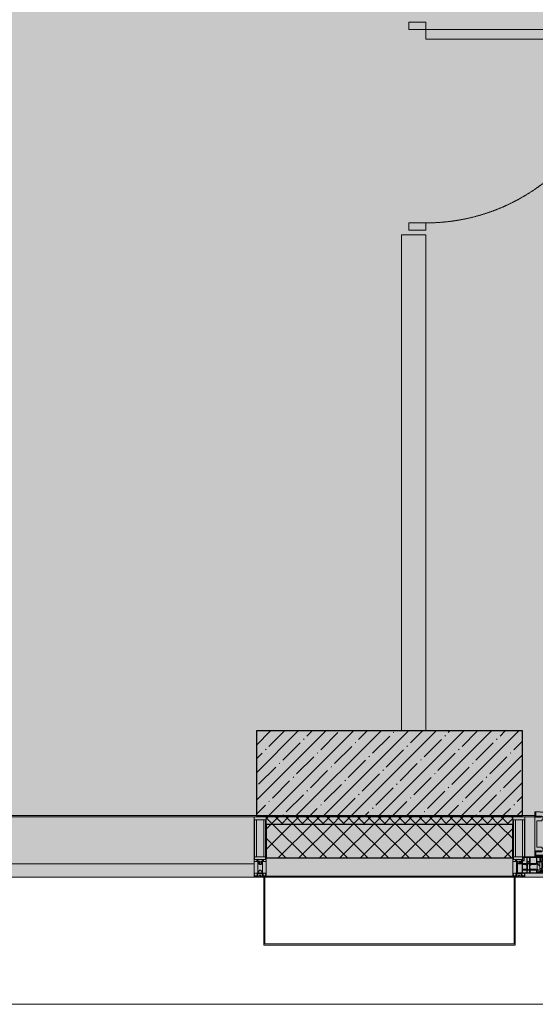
# Model space of a CAD drawing. Header units: millimetres. Extents: x -76220005 to 7466349, y -86687 to 22351.
# Tile 177 of 256: x 68749 to 70881, y -50259 to -46189. Entities that reach past the tile are written whole.
import ezdxf

# ---------------------------------------------------------------- set-up
doc = ezdxf.new("R2010")
doc.units = ezdxf.units.MM
doc.linetypes.add('-D1-02х01', pattern=[3, 2, -1])
for name, color, linetype, lineweight in [('_0', 7, 'Continuous', 13), ('A-200-M_WALL', 7, 'Continuous', 5), ('A-200-M_WALL_INT', 7, 'Continuous', 5), ('A-200-M_WALL_PAT', 7, 'Continuous', 5), ('A-214-M_CURT_WALL', 7, 'Continuous', 5), ('A-215-M_CURT_PANEL', 7, 'Continuous', 5), ('A-230-M_FLOOR', 7, 'Continuous', 5), ('A-280-M_COLUMN', 7, 'Continuous', 5), ('A-314-M_WINDOW', 7, 'Continuous', 5), ('A-325-M_DOOR', 7, 'Continuous', 5), ('S-280-M_COLUMN', 7, 'Continuous', 5), ('Z-060-M_DETAIL', 7, 'Continuous', 5), ('Ограждение', 7, 'Continuous', 5), ('Поручни', 7, 'Continuous', 5)]:
    doc.layers.add(name, color=color, linetype=linetype, lineweight=lineweight)

# ---------------------------------------------------------------- blocks, each defined once
blk = doc.blocks.new('A_PAN_Створка - 383мм-V6-50_AS_Plan_10')
at = {"layer": 'A-215-M_CURT_PANEL'}
h = blk.add_hatch(dxfattribs=at)
h.set_pattern_fill('FP_11', color=256, style=0, pattern_type=2)
h.set_pattern_definition([(225, (34800, -754.981), (14.142136, -14.142136), []), (315, (34800, -754.981), (14.142136, 14.142136), [])])
h.paths.add_polyline_path([(-54.5, -31.8), (-54.9, -34.1), (-57.2, -36.4), (-57.2, -60.8), (-54.6, -63.4), (-53.6, -82.7), (54.6, -81.8), (54.6, -63.4), (57.2, -60.8), (57.2, -36.4), (54.9, -34.1), (54.5, -31.8)])
at = {"layer": 'A-314-M_WINDOW'}
for p, q in [((-67.9, -17), (-171, -17)), ((-171, -17), (-171, -57)), ((-171, -18.5), (-153.5, -18.5)), ((-153.5, -18.5), (-152, -20)), ((-152, -20), (-152, -73.5)), ((-150.5, -17), (-150.5, -29.4)), ((-132.4, -18.6), (-150.5, -18.6)), ((-150.5, -29.4), (-132.4, -29.4)), ((-150.5, -33.6), (-150.5, -68)), ((-136.3, -33.6), (-150.5, -33.6)), ((-137.2, -31), (-135.8, -35)), ((-132.5, -31), (-137.2, -31)), ((-132.1, -36.8), (-135.8, -35)), ((-132.5, -31.9), (-133.4, -33.7)), ((-133.4, -33.7), (-130.1, -35.3)), ((-132.5, -31.9), (-132.5, -31)), ((-132.4, -29.4), (-132.4, -18.6)), ((-132.1, -49), (-132.1, -36.8)), ((-131, -18.2), (-131, -29.5)), ((-120.8, -18.2), (-131, -18.2)), ((-131, -29.5), (-120.8, -29.5)), ((-131, -30.9), (-131, -33)), ((-120.8, -30.9), (-131, -30.9)), ((-129.4, -34.6), (-131, -33)), ((-130.1, -35.3), (-129.4, -34.6)), ((-130.1, -35.3), (-130.1, -50.4)), ((-122.4, -34.6), (-120.8, -33)), ((-121.7, -35.3), (-122.4, -34.6)), ((-118.4, -33.7), (-121.7, -35.3)), ((-121.7, -35.3), (-121.7, -50.4)), ((-120.8, -18.2), (-120.8, -29.5)), ((-120.8, -30.9), (-120.8, -33)), ((-119.7, -36.8), (-115.9, -35)), ((-119.7, -49), (-119.7, -36.8)), ((-119.3, -18.6), (-92.5, -18.6)), ((-119.3, -29.4), (-119.3, -18.6)), ((-92.5, -29.4), (-119.3, -29.4)), ((-119.3, -31), (-114.6, -31)), ((-119.3, -31.9), (-119.3, -31)), ((-119.3, -31.9), (-118.4, -33.7)), ((-114.6, -31), (-115.9, -35)), ((-94.1, -33.5), (-115.4, -33.5)), ((-89.9, -35.1), (-94.1, -33.5)), ((-92.5, -18.6), (-92.5, -29.4)), ((-90.8, -18.5), (-90.8, -29.4)), ((-87.3, -18.5), (-90.8, -18.5)), ((-90.8, -29.4), (-85.9, -29.4)), ((-89.9, -32.5), (-89.9, -35.1)), ((-85.9, -32.5), (-89.9, -32.5)), ((-89.9, -35.1), (-89.9, -50.9)), ((-87.3, -20.4), (-87.3, -18.5)), ((-87.3, -20.4), (-87.3, -21.9)), ((-84.8, -20.4), (-87.3, -20.4)), ((-87.3, -21.9), (-85.9, -21.9)), ((-85.9, -18.2), (-85.9, -20.4)), ((-75.9, -18.2), (-85.9, -18.2)), ((-85.9, -21.9), (-85.9, -29.4)), ((-85.9, -29.4), (-85.9, -32.5)), ((-83.4, -20.4), (-84.8, -20.4)), ((-70, -33.8), (-83.4, -20.4)), ((-78, -84), (-78, -23.5)), ((-78, -23.5), (-67.9, -23.5)), ((-78, -36.8), (-70, -36.8)), ((-78, -45.6), (-78, -36.8)), ((-75.9, -21.5), (-75.9, -18.2)), ((-75.9, -21.5), (-75.9, -23.5)), ((-74.9, -21.5), (-75.9, -21.5)), ((-75.9, -23.5), (-73, -23.5)), ((-74.9, -17.9), (-74.9, -21.5)), ((-68.9, -17.9), (-74.9, -17.9)), ((-67.2, -29.3), (-73, -23.5)), ((-61.4, -23.5), (-70, -32.1)), ((-70, -32.1), (-70, -62.5)), ((-70, -36.8), (-70, -33.8)), ((-68.9, -21.5), (-68.9, -17.9)), ((-67.9, -21.5), (-68.9, -21.5)), ((67.9, -17), (-67.9, -17)), ((-61.4, -23.5), (-67.9, -17)), ((-67.9, -17), (-67.9, -23.5)), ((-67.9, -17), (67.9, -17)), ((-67.9, -21.5), (-67.9, -23.5)), ((-67.9, -23.5), (-64.6, -26.8)), ((-67.9, -23.5), (-64.6, -26.8)), ((-64.6, -26.8), (-67.2, -29.3)), ((-64.6, -26.8), (-61.4, -23.5)), ((61.4, -23.5), (-61.4, -23.5)), ((67.9, -17), (61.4, -23.5)), ((70, -32.1), (61.4, -23.5)), ((61.4, -23.5), (64.6, -26.8)), ((67.9, -23.5), (64.6, -26.8)), ((64.6, -26.8), (67.9, -23.5)), ((64.6, -26.8), (67.2, -29.3)), ((67.2, -29.3), (73, -23.5)), ((67.9, -23.5), (67.9, -17)), ((171, -17), (67.9, -17)), ((67.9, -21.5), (67.9, -23.5)), ((67.9, -21.5), (68.9, -21.5)), ((67.9, -23.5), (78, -23.5)), ((68.9, -17.9), (74.9, -17.9)), ((68.9, -21.5), (68.9, -17.9)), ((70, -33.8), (83.4, -20.4)), ((70, -62.5), (70, -32.1)), ((70, -36.8), (70, -33.8)), ((78, -36.8), (70, -36.8)), ((75.9, -23.5), (73, -23.5)), ((74.9, -17.9), (74.9, -21.5)), ((74.9, -21.5), (75.9, -21.5)), ((75.9, -18.2), (85.9, -18.2)), ((75.9, -21.5), (75.9, -18.2)), ((75.9, -21.5), (75.9, -23.5)), ((78, -23.5), (78, -84)), ((78, -45.6), (78, -36.8)), ((83.4, -20.4), (84.8, -20.4)), ((84.8, -20.4), (87.3, -20.4)), ((85.9, -18.2), (85.9, -20.4)), ((85.9, -21.9), (85.9, -29.4)), ((87.3, -21.9), (85.9, -21.9)), ((85.9, -29.4), (85.9, -32.5)), ((90.8, -29.4), (85.9, -29.4)), ((85.9, -32.5), (89.9, -32.5)), ((87.3, -18.5), (90.8, -18.5)), ((87.3, -20.4), (87.3, -18.5)), ((87.3, -20.4), (87.3, -21.9)), ((89.9, -32.5), (89.9, -35.1)), ((89.9, -35.1), (94.1, -33.5)), ((89.9, -35.1), (89.9, -50.9)), ((90.8, -18.5), (90.8, -29.4)), ((92.5, -18.6), (92.5, -29.4)), ((119.3, -18.6), (92.5, -18.6)), ((92.5, -29.4), (119.3, -29.4)), ((94.1, -33.5), (115.4, -33.5)), ((114.6, -31), (115.9, -35)), ((119.3, -31), (114.6, -31)), ((119.7, -36.8), (115.9, -35)), ((119.3, -31.9), (118.4, -33.7)), ((118.4, -33.7), (121.7, -35.3)), ((119.3, -29.4), (119.3, -18.6)), ((119.3, -31.9), (119.3, -31)), ((119.7, -49), (119.7, -36.8)), ((120.8, -18.2), (120.8, -29.5)), ((120.8, -18.2), (131, -18.2)), ((131, -29.5), (120.8, -29.5)), ((120.8, -30.9), (120.8, -33)), ((120.8, -30.9), (131, -30.9)), ((122.4, -34.6), (120.8, -33)), ((121.7, -35.3), (122.4, -34.6)), ((121.7, -35.3), (121.7, -50.4)), ((129.4, -34.6), (131, -33)), ((130.1, -35.3), (129.4, -34.6)), ((133.4, -33.7), (130.1, -35.3)), ((130.1, -35.3), (130.1, -50.4)), ((131, -18.2), (131, -29.5)), ((131, -30.9), (131, -33)), ((132.1, -36.8), (135.8, -35)), ((132.1, -49), (132.1, -36.8)), ((132.4, -18.6), (150.5, -18.6)), ((132.4, -29.4), (132.4, -18.6)), ((150.5, -29.4), (132.4, -29.4)), ((132.5, -31), (137.2, -31)), ((132.5, -31.9), (132.5, -31)), ((132.5, -31.9), (133.4, -33.7)), ((137.2, -31), (135.8, -35)), ((136.3, -33.6), (150.5, -33.6)), ((150.5, -17), (150.5, -29.4)), ((150.5, -33.6), (150.5, -68)), ((153.5, -18.5), (152, -20)), ((152, -20), (152, -73.5)), ((171, -18.5), (153.5, -18.5)), ((171, -57), (171, -17)), ((-171, -55.5), (-152, -55.5)), ((-171, -57), (-156, -57)), ((-153, -60), (-153, -73.5)), ((-153, -73.5), (-150, -73.5)), ((-136.4, -52.4), (-150.5, -52.4)), ((-150.5, -56.6), (-132.4, -56.6)), ((-150.5, -68), (-143.5, -68)), ((-150.5, -69.5), (-150.5, -73.5)), ((-145, -69.5), (-150.5, -69.5)), ((-150, -73.5), (-150, -84)), ((-148.5, -81), (-148.5, -82.5)), ((-143.5, -81), (-148.5, -81)), ((-145, -69.5), (-145, -79.5)), ((-143.5, -68), (-143.5, -81)), ((-137.2, -54.8), (-135.8, -50.8)), ((-132.5, -54.8), (-137.2, -54.8)), ((-132.1, -49), (-135.8, -50.8)), ((-133.4, -52), (-130.1, -50.4)), ((-132.5, -53.8), (-133.4, -52)), ((-132.5, -53.8), (-132.5, -54.8)), ((-132.4, -56.6), (-132.4, -82.5)), ((-129.4, -51.1), (-131, -52.7)), ((-131, -55.1), (-131, -52.7)), ((-120.8, -55.1), (-131, -55.1)), ((-131, -56.5), (-131, -62.6)), ((-131, -56.5), (-120.8, -56.5)), ((-120.8, -62.6), (-131, -62.6)), ((-131, -64.6), (-120.8, -64.6)), ((-131, -82.5), (-131, -64.6)), ((-130.1, -50.4), (-129.4, -51.1)), ((-121.7, -50.4), (-122.4, -51.1)), ((-122.4, -51.1), (-120.8, -52.7)), ((-118.4, -52), (-121.7, -50.4)), ((-120.8, -55.1), (-120.8, -52.7)), ((-120.8, -56.5), (-120.8, -62.6)), ((-120.8, -82.5), (-120.8, -64.6)), ((-119.7, -49), (-115.9, -50.8)), ((-119.3, -53.8), (-118.4, -52)), ((-119.3, -53.8), (-119.3, -54.8)), ((-119.3, -54.8), (-114.6, -54.8)), ((-119.3, -56.6), (-119.3, -82.5)), ((-92.5, -56.6), (-119.3, -56.6)), ((-114.6, -54.8), (-115.9, -50.8)), ((-94.1, -52.5), (-115.3, -52.5)), ((-89.9, -50.9), (-94.1, -52.5)), ((-92.5, -56.6), (-92.5, -82.5)), ((-90.8, -56.6), (-85.9, -56.6)), ((-90.8, -62.7), (-90.8, -56.6)), ((-80.4, -62.7), (-90.8, -62.7)), ((-90.8, -64.6), (-90.8, -82.5)), ((-80.1, -64.6), (-90.8, -64.6)), ((-89.9, -52.2), (-89.9, -50.9)), ((-89.9, -52.2), (-88.6, -53.5)), ((-85.9, -53.5), (-88.6, -53.5)), ((-85.9, -53.5), (-78, -45.6)), ((-85.9, -56.6), (-85.9, -53.5)), ((-80.4, -61.1), (-80.4, -62.7)), ((-78, -61.1), (-80.4, -61.1)), ((-80.1, -66.1), (-80.1, -64.6)), ((-78, -66.1), (-80.1, -66.1)), ((-79.5, -80.6), (-78, -80.6)), ((-79.5, -82.5), (-79.5, -80.6)), ((-78, -66.1), (-78, -61.1)), ((-70, -62.5), (-73.9, -62.5)), ((-73.9, -62.5), (-73.9, -87.5)), ((73.9, -62.5), (70, -62.5)), ((73.9, -87.5), (73.9, -62.5)), ((85.9, -53.5), (78, -45.6)), ((78, -61.1), (80.4, -61.1)), ((78, -66.1), (78, -61.1)), ((78, -66.1), (80.1, -66.1)), ((79.5, -80.6), (78, -80.6)), ((79.5, -82.5), (79.5, -80.6)), ((80.1, -64.6), (90.8, -64.6)), ((80.1, -66.1), (80.1, -64.6)), ((80.4, -61.1), (80.4, -62.7)), ((80.4, -62.7), (90.8, -62.7)), ((85.9, -53.5), (88.6, -53.5)), ((85.9, -56.6), (85.9, -53.5)), ((90.8, -56.6), (85.9, -56.6)), ((89.9, -52.2), (88.6, -53.5)), ((89.9, -50.9), (94.1, -52.5)), ((89.9, -52.2), (89.9, -50.9)), ((90.8, -62.7), (90.8, -56.6)), ((90.8, -64.6), (90.8, -82.5)), ((92.5, -56.6), (119.3, -56.6)), ((92.5, -56.6), (92.5, -82.5)), ((94.1, -52.5), (115.3, -52.5)), ((114.6, -54.8), (115.9, -50.8)), ((119.3, -54.8), (114.6, -54.8)), ((119.7, -49), (115.9, -50.8)), ((118.4, -52), (121.7, -50.4)), ((119.3, -53.8), (118.4, -52)), ((119.3, -53.8), (119.3, -54.8)), ((119.3, -56.6), (119.3, -82.5)), ((122.4, -51.1), (120.8, -52.7)), ((120.8, -55.1), (120.8, -52.7)), ((120.8, -55.1), (131, -55.1)), ((120.8, -56.5), (120.8, -62.6)), ((131, -56.5), (120.8, -56.5)), ((120.8, -62.6), (131, -62.6)), ((120.8, -82.5), (120.8, -64.6)), ((131, -64.6), (120.8, -64.6)), ((121.7, -50.4), (122.4, -51.1)), ((130.1, -50.4), (129.4, -51.1)), ((129.4, -51.1), (131, -52.7)), ((133.4, -52), (130.1, -50.4)), ((131, -55.1), (131, -52.7)), ((131, -56.5), (131, -62.6)), ((131, -82.5), (131, -64.6)), ((132.1, -49), (135.8, -50.8)), ((150.5, -56.6), (132.4, -56.6)), ((132.4, -56.6), (132.4, -82.5)), ((132.5, -53.8), (133.4, -52)), ((132.5, -53.8), (132.5, -54.8)), ((132.5, -54.8), (137.2, -54.8)), ((137.2, -54.8), (135.8, -50.8)), ((136.4, -52.4), (150.5, -52.4)), ((143.5, -68), (143.5, -81)), ((150.5, -68), (143.5, -68)), ((143.5, -81), (148.5, -81)), ((145, -69.5), (150.5, -69.5)), ((145, -69.5), (145, -79.5)), ((148.5, -81), (148.5, -82.5)), ((150, -84), (150, -73.5)), ((150, -73.5), (153, -73.5)), ((150.5, -69.5), (150.5, -73.5)), ((171, -55.5), (152, -55.5)), ((153, -73.5), (153, -60)), ((156, -57), (171, -57)), ((-150, -84), (-78, -84)), ((-148.5, -82.5), (-132.4, -82.5)), ((-131, -82.5), (-120.8, -82.5)), ((-119.3, -82.5), (-92.5, -82.5)), ((-73.9, -87.5), (-91.5, -87.5)), ((-91.5, -87.5), (-91.5, -92)), ((-91.5, -92), (91.5, -92)), ((-90.8, -82.5), (-79.5, -82.5)), ((-78, -84), (-85, -84)), ((-85, -84), (-85, -87.5)), ((-85, -87.5), (-78, -87.5)), ((-78, -87.5), (-78, -84)), ((-78, -84), (-73.9, -84)), ((73.9, -84), (78, -84)), ((91.5, -87.5), (73.9, -87.5)), ((78, -87.5), (78, -84)), ((78, -84), (85, -84)), ((78, -84), (150, -84)), ((85, -87.5), (78, -87.5)), ((90.8, -82.5), (79.5, -82.5)), ((85, -84), (85, -87.5)), ((91.5, -92), (91.5, -87.5)), ((119.3, -82.5), (92.5, -82.5)), ((131, -82.5), (120.8, -82.5)), ((148.5, -82.5), (132.4, -82.5))]:
    blk.add_line(p, q, dxfattribs=at)
for centre, start, end in [((-156, -60), 0, 90), ((156, -60), 90, 180)]:
    blk.add_arc(centre, 3, start, end, dxfattribs=at)
at = {"layer": 'A-314-M_WINDOW', "linetype": '-D1-02х01'}
blk.add_arc((91.4, -87.5), 183, 181.4091, 271.1445, dxfattribs=at)
at = {"layer": 'Z-060-M_DETAIL'}
for p, q in [((-70, -32.1), (-61.4, -23.5)), ((-70, -62.5), (-70, -32.1)), ((-67.8, -38.3), (-65.7, -37.4)), ((-67.8, -55.7), (-67.8, -38.3)), ((-65.7, -37.4), (-60.8, -34.7)), ((61.4, -23.5), (-61.4, -23.5)), ((-60.8, -34.7), (-57.3, -35.9)), ((-55.2, -33.8), (-57.3, -35.9)), ((-54.9, -34.1), (-57.2, -36.4)), ((-57.2, -36.4), (-57.2, -60.8)), ((-55.2, -33.8), (-54.8, -31.5)), ((-54.9, -25.8), (-53.9, -24.8)), ((-54.9, -29.5), (-54.9, -25.8)), ((-53.9, -30.5), (-54.9, -29.5)), ((-54.5, -31.8), (-54.9, -34.1)), ((0, -31.5), (-54.8, -31.5)), ((54.5, -31.8), (-54.5, -31.8)), ((-53.9, -24.8), (53.9, -24.8)), ((53.9, -30.5), (-53.9, -30.5)), ((0, -31.5), (54.8, -31.5)), ((54.9, -25.8), (53.9, -24.8)), ((53.9, -30.5), (54.9, -29.5)), ((54.9, -34.1), (54.5, -31.8)), ((55.2, -33.8), (54.8, -31.5)), ((54.9, -29.5), (54.9, -25.8)), ((57.2, -36.4), (54.9, -34.1)), ((55.2, -33.8), (57.3, -35.9)), ((57.2, -60.8), (57.2, -36.4)), ((60.8, -34.7), (57.3, -35.9)), ((65.7, -37.4), (60.8, -34.7)), ((70, -32.1), (61.4, -23.5)), ((67.8, -38.3), (65.7, -37.4)), ((67.8, -55.7), (67.8, -38.3)), ((70, -62.5), (70, -32.1)), ((-73.9, -62.5), (-70, -62.5)), ((-73.9, -87.5), (-73.9, -62.5)), ((-69.4, -66.5), (-73.9, -66.5)), ((-69.4, -81.5), (-69.4, -66.5)), ((-61.7, -62.5), (-67.9, -62.5)), ((-67.9, -62.5), (-67.9, -89.3)), ((-66, -56.5), (-67.8, -55.7)), ((-66, -56.5), (-62, -59.1)), ((-62, -59.1), (-60.7, -61)), ((-61.7, -64.9), (-61.7, -62.5)), ((-60.1, -67.7), (-61.7, -64.9)), ((-60.7, -61), (-57.4, -61)), ((-56.4, -67.7), (-60.1, -67.7)), ((-57.4, -61), (-54.9, -63.5)), ((-57.2, -60.8), (-54.6, -63.4)), ((-56.4, -89.4), (-56.4, -67.7)), ((-54.9, -63.5), (-54.9, -81.9)), ((-54.6, -63.4), (-54.6, -81.8)), ((54.6, -63.4), (57.2, -60.8)), ((54.6, -81.8), (54.6, -63.4)), ((57.4, -61), (54.9, -63.5)), ((54.9, -63.5), (54.9, -81.9)), ((56.4, -67.7), (60.1, -67.7)), ((56.4, -89.4), (56.4, -67.7)), ((60.7, -61), (57.4, -61)), ((60.1, -67.7), (61.7, -64.9)), ((62, -59.1), (60.7, -61)), ((61.7, -62.5), (67.9, -62.5)), ((61.7, -64.9), (61.7, -62.5)), ((66, -56.5), (62, -59.1)), ((66, -56.5), (67.8, -55.7)), ((67.9, -62.5), (67.9, -89.3)), ((69.4, -66.5), (73.9, -66.5)), ((69.4, -81.5), (69.4, -66.5)), ((73.9, -62.5), (70, -62.5)), ((73.9, -87.5), (73.9, -62.5)), ((-91.5, -87.5), (-73.9, -87.5)), ((-91.5, -92), (-91.5, -87.5)), ((-91.5, -92), (91.5, -92)), ((-83.4, -90.3), (-83.4, -87.5)), ((-83.4, -90.3), (-69.4, -90.3)), ((-73.9, -81.5), (-69.4, -81.5)), ((-69.4, -85.5), (-73.9, -85.5)), ((-69.4, -90.3), (-69.4, -85.5)), ((-67.9, -89.3), (-66.9, -90.3)), ((-66.9, -90.3), (-57.4, -90.3)), ((-57.4, -90.3), (-56.4, -89.4)), ((-54.9, -81.9), (-53.8, -83)), ((-54.9, -85.6), (-53.9, -84.6)), ((-54.9, -89.3), (-54.9, -85.6)), ((-53.9, -90.3), (-54.9, -89.3)), ((-54.6, -81.8), (-53.6, -82.7)), ((-53.9, -84.6), (53.9, -84.6)), ((53.9, -90.3), (-53.9, -90.3)), ((53.8, -83), (-53.8, -83)), ((-53.6, -82.7), (53.6, -82.7)), ((53.6, -82.7), (54.6, -81.8)), ((54.9, -81.9), (53.8, -83)), ((54.9, -85.6), (53.9, -84.6)), ((53.9, -90.3), (54.9, -89.3)), ((54.9, -89.3), (54.9, -85.6)), ((57.4, -90.3), (56.4, -89.4)), ((66.9, -90.3), (57.4, -90.3)), ((67.9, -89.3), (66.9, -90.3)), ((73.9, -81.5), (69.4, -81.5)), ((69.4, -85.5), (73.9, -85.5)), ((69.4, -90.3), (69.4, -85.5)), ((83.4, -90.3), (69.4, -90.3)), ((91.5, -87.5), (73.9, -87.5)), ((83.4, -90.3), (83.4, -87.5)), ((91.5, -92), (91.5, -87.5))]:
    blk.add_line(p, q, dxfattribs=at)
at = {"layer": 'Z-060-M_DETAIL', "color": 9, "true_color": 0xc8c8c8}
for p, q in [((39.7, -109), (31.1, -117.6)), ((31.1, -117.6), (31.1, -240.4)), ((70.1, -109), (39.7, -109)), ((41.4, -123.8), (43.5, -121.7)), ((45, -113.3), (42.3, -118.2)), ((42.3, -118.2), (43.5, -121.7)), ((45.9, -111.2), (45, -113.3)), ((63.3, -111.2), (45.9, -111.2)), ((64.1, -113), (63.3, -111.2)), ((64.1, -113), (66.7, -117)), ((66.7, -117), (68.6, -118.3)), ((68.6, -118.3), (68.6, -121.6)), ((68.6, -121.6), (71.1, -124.1)), ((70.1, -105.1), (70.1, -109)), ((95.1, -105.1), (70.1, -105.1)), ((74.1, -109.6), (74.1, -105.1)), ((89.1, -109.6), (74.1, -109.6)), ((89.1, -105.1), (89.1, -109.6)), ((93.1, -109.6), (93.1, -105.1)), ((97.9, -109.6), (93.1, -109.6)), ((95.1, -87.5), (95.1, -105.1)), ((99.6, -87.5), (95.1, -87.5)), ((97.9, -95.6), (95.1, -95.6)), ((97.9, -95.6), (97.9, -109.6)), ((99.6, -270.5), (99.6, -87.5)), ((41.4, -123.8), (39.1, -124.2)), ((39.1, -179), (39.1, -124.2)), ((71.1, -124.1), (89.5, -124.1)), ((89.5, -124.1), (90.6, -125.2)), ((90.6, -125.2), (90.6, -232.8)), ((39.1, -179), (39.1, -233.8)), ((39.7, -249), (31.1, -240.4)), ((41.4, -234.2), (39.1, -233.8)), ((41.4, -234.2), (43.5, -236.3)), ((42.3, -239.8), (43.5, -236.3)), ((45, -244.7), (42.3, -239.8)), ((64.1, -245), (66.7, -241)), ((66.7, -241), (68.6, -239.7)), ((68.6, -236.4), (71.1, -233.9)), ((68.6, -239.7), (68.6, -236.4)), ((71.1, -233.9), (89.5, -233.9)), ((89.5, -233.9), (90.6, -232.8)), ((70.1, -249), (39.7, -249)), ((45.9, -246.8), (45, -244.7)), ((63.3, -246.8), (45.9, -246.8)), ((64.1, -245), (63.3, -246.8)), ((70.1, -252.9), (70.1, -249)), ((95.1, -252.9), (70.1, -252.9)), ((74.1, -248.4), (74.1, -252.9)), ((89.1, -248.4), (74.1, -248.4)), ((89.1, -252.9), (89.1, -248.4)), ((93.1, -248.4), (93.1, -252.9)), ((97.9, -248.4), (93.1, -248.4)), ((95.1, -270.5), (95.1, -252.9)), ((97.9, -262.4), (95.1, -262.4)), ((99.6, -270.5), (95.1, -270.5)), ((97.9, -262.4), (97.9, -248.4))]:
    blk.add_line(p, q, dxfattribs=at)
blk = doc.blocks.new('Rectangular Mullion - R_StandardFrame_50Wx250H-V7-50_AS_Plan_10')
at = {"layer": 'A-214-M_CURT_WALL'}
for p, q in [((34660, -505), (34700.4, -505)), ((34729.9, -505), (34940, -505)), ((34660, -755), (34940, -755))]:
    blk.add_line(p, q, dxfattribs=at)
blk = doc.blocks.new('System Panel - A_PAN_Glass-3811965-50_AS_Plan_10')
at = {"layer": 'A-215-M_CURT_PANEL'}
for p, q in [((825, 55), (-825, 55)), ((-825, 55), (-825, 0)), ((825, 0), (825, 55)), ((-825, 0), (825, 0))]:
    blk.add_line(p, q, dxfattribs=at)
blk = doc.blocks.new('Rectangular Mullion - R_StandardFrame_50Wx250H-3725449-50_AS_Plan_10')
at = {"layer": 'A-214-M_CURT_WALL'}
blk.add_line((33540, -505), (31890, -505), dxfattribs=at)
blk = doc.blocks.new('Rectangular Mullion - 50Wx250H-2623690-50_AS_Plan_10')
at = {"layer": 'Z-060-M_DETAIL'}
for p, q in [((-25, 65.2), (-25, 250)), ((-25, 250), (0, 250)), ((25, 250), (0, 250)), ((25, 65.2), (25, 250)), ((-23, 237.3), (0, 237.3)), ((-23, 237.3), (-23, 73.6)), ((-14.9, 84), (-14.9, 237.3)), ((23, 237.3), (0, 237.3)), ((14.9, 84), (14.9, 237.3)), ((23, 237.3), (23, 73.6)), ((0, 84), (-23, 84)), ((0, 84), (23, 84)), ((-14, 65.2), (-25, 65.2)), ((-0.5, 73.6), (-23, 73.6)), ((-14, 71.3), (-14, 65.2)), ((-10, 71.3), (-14, 71.3)), ((-10, 53), (-10, 71.3)), ((-8.7, 53), (-10, 53)), ((-10, 53), (-10, 17)), ((-8.7, 53), (-7, 54.7)), ((-7, 65.2), (-5.9, 67.3)), ((-7, 65.2), (-7, 54.7)), ((-4.1, 67.3), (-5.9, 67.3)), ((-4.1, 67.3), (-2.9, 65.1)), ((-2.9, 65.1), (-2.9, 54.6)), ((-1.3, 53), (-2.9, 54.6)), ((0, 53), (-1.3, 53)), ((0, 53), (1.3, 53)), ((0.5, 73.6), (23, 73.6)), ((1.3, 53), (2.9, 54.6)), ((4.1, 67.3), (2.9, 65.1)), ((2.9, 65.1), (2.9, 54.6)), ((4.1, 67.3), (5.9, 67.3)), ((7, 65.2), (5.9, 67.3)), ((7, 65.2), (7, 54.7)), ((8.7, 53), (7, 54.7)), ((8.7, 53), (10, 53)), ((10, 71.3), (14, 71.3)), ((10, 53), (10, 71.3)), ((10, 53), (10, 17)), ((14, 71.3), (14, 65.2)), ((14, 65.2), (25, 65.2)), ((-23.8, 14.6), (-25, 14.2)), ((-25, 0), (-25, 14.2)), ((-22.3, 17), (-23.8, 17)), ((-23.8, 17), (-23.8, 14.6)), ((-22.5, 10.6), (-23.8, 14.6)), ((-22.5, 10.6), (-23.7, 9.9)), ((-23.7, 1.3), (-23.7, 9.9)), ((-23.7, 1.3), (-11.8, 1.3)), ((-23.2, 10.2), (-22.5, 8)), ((-22.5, 8), (-22.5, 4.5)), ((-21.3, 4.5), (-22.5, 4.5)), ((-22.3, 17), (-22.3, 16)), ((-22.3, 16), (-21.3, 16)), ((-19, 17.6), (-21.3, 16)), ((-21.3, 4.5), (-21.3, 6.5)), ((-21.3, 6.5), (-14.2, 6.5)), ((-18.4, 16.6), (-19, 17.6)), ((-7.4, 16.6), (-18.4, 16.6)), ((-14.2, 6.5), (-14.2, 4.5)), ((-13.2, 4.5), (-14.2, 4.5)), ((-13.2, 4.5), (-12.2, 7.2)), ((-12.7, 7.6), (-11.3, 11.4)), ((-12.7, 7.6), (-11.8, 6.9)), ((-12.2, 9), (-12.2, 14.8)), ((-12.2, 14.8), (0, 14.8)), ((-11.8, 1.3), (-11.8, 6.9)), ((-10.5, 11.2), (-11.3, 11.4)), ((-10.5, 1.5), (-10.5, 11.2)), ((-4.8, 1.5), (-10.5, 1.5)), ((-10, 17), (-7.5, 17)), ((-8.5, 23), (-1.5, 30)), ((-8.5, 18.5), (-8.5, 23)), ((-7.5, 18.5), (-8.5, 18.5)), ((-7.5, 17), (-7.5, 18.5)), ((-7.4, 18), (-7.4, 16.6)), ((-2.6, 18), (-7.4, 18)), ((0, 8), (-4.8, 8)), ((-4.8, 1.5), (-4.8, 8)), ((-2.6, 18), (-2.6, 16.8)), ((-2.6, 16.8), (0, 16.8)), ((-1.5, 30), (0, 30)), ((1.5, 30), (0, 30)), ((2.6, 16.8), (0, 16.8)), ((0, 14.8), (0, 16.8)), ((0, 14.8), (0, 16.8)), ((12.2, 14.8), (0, 14.8)), ((0, 0), (0, 8)), ((0, 8), (4.8, 8)), ((0, 0), (0, 8)), ((8.5, 23), (1.5, 30)), ((2.6, 18), (2.6, 16.8)), ((2.6, 18), (7.4, 18)), ((4.8, 1.5), (4.8, 8)), ((4.8, 1.5), (10.5, 1.5)), ((7.4, 18), (7.4, 16.6)), ((7.4, 16.6), (18.4, 16.6)), ((7.5, 18.5), (8.5, 18.5)), ((7.5, 17), (7.5, 18.5)), ((10, 17), (7.5, 17)), ((8.5, 18.5), (8.5, 23)), ((10.5, 11.2), (11.3, 11.4)), ((10.5, 1.5), (10.5, 11.2)), ((12.7, 7.6), (11.3, 11.4)), ((12.7, 7.6), (11.8, 6.9)), ((11.8, 1.3), (11.8, 6.9)), ((23.7, 1.3), (11.8, 1.3)), ((12.2, 9), (12.2, 14.8)), ((13.2, 4.5), (12.2, 7.2)), ((13.2, 4.5), (14.2, 4.5)), ((21.3, 6.5), (14.2, 6.5)), ((14.2, 6.5), (14.2, 4.5)), ((18.4, 16.6), (19, 17.6)), ((19, 17.6), (21.3, 16)), ((22.3, 16), (21.3, 16)), ((21.3, 4.5), (21.3, 6.5)), ((21.3, 4.5), (22.5, 4.5)), ((22.3, 17), (22.3, 16)), ((22.3, 17), (23.8, 17)), ((22.5, 10.6), (23.8, 14.6)), ((22.5, 10.6), (23.7, 9.9)), ((23.2, 10.2), (22.5, 8)), ((22.5, 8), (22.5, 4.5)), ((23.7, 1.3), (23.7, 9.9)), ((23.8, 17), (23.8, 14.6)), ((23.8, 14.6), (25, 14.2)), ((25, 0), (25, 14.2)), ((-25, 0), (0, 0)), ((25, 0), (0, 0))]:
    blk.add_line(p, q, dxfattribs=at)
for centre, start, end in [((-0.5, 73.1), 360, 90), ((0.5, 73.1), 90, 180)]:
    blk.add_arc(centre, 0.5, start, end, dxfattribs=at)
blk = doc.blocks.new('Rectangular Mullion - R_StandardFrame_50Wx250H-3812575-50_AS_Plan_10')
at = {"layer": 'A-214-M_CURT_WALL', "lineweight": 9}
for p, q in [((-50, -250), (-50, 0)), ((-50, 0), (0, 0)), ((0, 0), (0, -250)), ((0, -250), (-50, -250))]:
    blk.add_line(p, q, dxfattribs=at)
blk = doc.blocks.new('Rectangular Mullion - 50Wx250H-V51-50_AS_Plan_10')
at = {"layer": 'Z-060-M_DETAIL'}
for p, q in [((-25, 65.2), (-25, 250)), ((-25, 250), (0, 250)), ((25, 250), (0, 250)), ((25, 84), (25, 250)), ((-23, 237.3), (0, 237.3)), ((-23, 237.3), (-23, 73.6)), ((-14.9, 84), (-14.9, 237.3)), ((23, 237.3), (0, 237.3)), ((14.9, 84), (14.9, 237.3)), ((23, 237.3), (23, 84)), ((0, 84), (-23, 84)), ((0, 84), (15, 84)), ((-14, 65.2), (-25, 65.2)), ((-0.5, 73.6), (-23, 73.6)), ((-14, 71.3), (-14, 65.2)), ((-10, 71.3), (-14, 71.3)), ((-10, 53), (-10, 71.3)), ((-8.7, 53), (-10, 53)), ((-10, 53), (-10, 17)), ((-8.7, 53), (-7, 54.7)), ((-7, 65.2), (-5.9, 67.3)), ((-7, 65.2), (-7, 54.7)), ((-4.1, 67.3), (-5.9, 67.3)), ((-4.1, 67.3), (-2.9, 65.1)), ((-2.9, 65.1), (-2.9, 57)), ((0.5, 73.6), (15, 73.6)), ((4.1, 67.3), (2.9, 65.1)), ((2.9, 65.1), (2.9, 57)), ((4.1, 67.3), (5.9, 67.3)), ((7, 65.2), (5.9, 67.3)), ((7, 65.2), (7, 57)), ((10, 71.3), (12, 71.3)), ((10, 57.4), (10, 71.3)), ((-23.8, 14.6), (-25, 14.2)), ((-25, 0), (-25, 14.2)), ((-22.3, 17), (-23.8, 17)), ((-23.8, 17), (-23.8, 14.6)), ((-22.5, 10.6), (-23.8, 14.6)), ((-22.5, 10.6), (-23.7, 9.9)), ((-23.7, 1.3), (-23.7, 9.9)), ((-23.7, 1.3), (-11.8, 1.3)), ((-23.2, 10.2), (-22.5, 8)), ((-22.5, 8), (-22.5, 4.5)), ((-21.3, 4.5), (-22.5, 4.5)), ((-22.3, 17), (-22.3, 16)), ((-22.3, 16), (-21.3, 16)), ((-19, 17.6), (-21.3, 16)), ((-21.3, 4.5), (-21.3, 6.5)), ((-21.3, 6.5), (-14.2, 6.5)), ((-18.4, 16.6), (-19, 17.6)), ((-7.4, 16.6), (-18.4, 16.6)), ((-14.2, 6.5), (-14.2, 4.5)), ((-13.2, 4.5), (-14.2, 4.5)), ((-13.2, 4.5), (-12.2, 7.2)), ((-12.7, 7.6), (-11.3, 11.4)), ((-12.7, 7.6), (-11.8, 6.9)), ((-12.2, 9), (-12.2, 14.8)), ((-12.2, 14.8), (0, 14.8)), ((-11.8, 1.3), (-11.8, 6.9)), ((-10.5, 11.2), (-11.3, 11.4)), ((-10.5, 1.5), (-10.5, 11.2)), ((-4.8, 1.5), (-10.5, 1.5)), ((-10, 17), (-7.5, 17)), ((-8.5, 23), (-6, 25.5)), ((-8.5, 18.5), (-8.5, 23)), ((-7.5, 18.5), (-8.5, 18.5)), ((-7.5, 17), (-7.5, 18.5)), ((-7.4, 18), (-7.4, 16.6)), ((-6, 18), (-7.4, 18)), ((0, 8), (-4.8, 8)), ((-4.8, 1.5), (-4.8, 8)), ((-2.6, 16.8), (0, 16.8)), ((2.6, 16.8), (0, 16.8)), ((0, 14.8), (0, 16.8)), ((0, 14.8), (0, 16.8)), ((12.2, 14.8), (0, 14.8)), ((0, 0), (0, 8)), ((0, 8), (4.8, 8)), ((0, 0), (0, 8)), ((4.8, 1.5), (4.8, 8)), ((4.8, 1.5), (10.5, 1.5)), ((7.4, 16.6), (18.4, 16.6)), ((10.5, 11.2), (11.3, 11.4)), ((10.5, 1.5), (10.5, 11.2)), ((12.7, 7.6), (11.3, 11.4)), ((12.7, 7.6), (11.8, 6.9)), ((11.8, 1.3), (11.8, 6.9)), ((23.7, 1.3), (11.8, 1.3)), ((12.2, 9), (12.2, 14.8)), ((13.2, 4.5), (12.2, 7.2)), ((13.2, 4.5), (14.2, 4.5)), ((21.3, 6.5), (14.2, 6.5)), ((14.2, 6.5), (14.2, 4.5)), ((19.9, 17), (21.3, 16)), ((22.3, 16), (21.3, 16)), ((21.3, 4.5), (21.3, 6.5)), ((21.3, 4.5), (22.5, 4.5)), ((22.3, 17), (22.3, 16)), ((22.5, 10.6), (23.8, 14.6)), ((22.5, 10.6), (23.7, 9.9)), ((23.2, 10.2), (22.5, 8)), ((22.5, 8), (22.5, 4.5)), ((23.7, 1.3), (23.7, 9.9)), ((23.8, 17), (23.8, 14.6)), ((23.8, 14.6), (25, 14.2)), ((25, 0), (25, 14.2)), ((-25, 0), (0, 0)), ((25, 0), (0, 0))]:
    blk.add_line(p, q, dxfattribs=at)
for centre, start, end in [((-0.5, 73.1), 360, 90), ((0.5, 73.1), 90, 180)]:
    blk.add_arc(centre, 0.5, start, end, dxfattribs=at)
blk = doc.blocks.new('Rectangular Mullion - R_StandardFrame_50Wx250H-3548768-50_AS_Plan_10')
at = {"layer": 'A-214-M_CURT_WALL', "lineweight": 9}
for p, q in [((0, 0), (-50, 0)), ((-50, 0), (-50, -17)), ((0, -250), (0, 0)), ((-50, -84), (-50, -250)), ((-50, -250), (0, -250))]:
    blk.add_line(p, q, dxfattribs=at)
blk = doc.blocks.new('Ограждение - Ограждение-5498546-50_AS_Plan_10')
at = {"layer": 'Поручни'}
blk.add_line((-55947.2, -1355), (1285, -1355), dxfattribs=at)
blk = doc.blocks.new('Ограждение - Ограждение-6093069-50_AS_Plan_10')
at = {"layer": 'Поручни'}
blk.add_line((-55947.2, -1355), (1285, -1355), dxfattribs=at)
blk = doc.blocks.new('Ограждение - Ограждение-6098503-50_AS_Plan_10')
at = {"layer": 'Поручни'}
blk.add_line((-55947.2, -1355), (1285, -1355), dxfattribs=at)
blk = doc.blocks.new('RST_AR_KMN_R22_B1_FCD_rvt-1-50_AS_Plan_10')
at = {"layer": 'A-200-M_WALL_PAT'}
h = blk.add_hatch(dxfattribs=at)
h.set_pattern_fill('FP_4', color=256, style=0, pattern_type=2)
h.set_pattern_definition([(45, (0, 0), (-21.213203, 21.213203), []), (135, (0, 0), (-21.213203, -21.213203), [])])
h.paths.add_polyline_path([(34610, -535), (34610, -505), (33590, -505), (33590, -535)])
h = blk.add_hatch(dxfattribs=at)
h.set_pattern_fill('FP_5', color=256, style=0, pattern_type=2)
h.set_pattern_definition([(45, (0, 0), (-42.42641, 42.42641), []), (135, (0, 0), (-42.42641, -42.42641), [])])
h.paths.add_polyline_path([(34610, -675), (34610, -535), (33590, -535), (33590, -675)])
at = {"layer": 'A-200-M_WALL'}
for p, q in [((34610, -505), (33590, -505)), ((33590, -505), (33590, -535)), ((34610, -535), (34610, -505)), ((33590, -675), (33590, -750)), ((34610, -750), (34610, -675)), ((33590, -750), (33590, -755)), ((33590, -750), (34610, -750)), ((33590, -755), (34610, -755)), ((34610, -755), (34610, -750))]:
    blk.add_line(p, q, dxfattribs=at)
at = {"layer": 'A-200-M_WALL', "lineweight": 25}
for p, q in [((33590, -535), (33590, -675)), ((33590, -535), (34610, -535)), ((34610, -675), (34610, -535)), ((33590, -675), (34610, -675))]:
    blk.add_line(p, q, dxfattribs=at)
at = {"layer": 'A-280-M_COLUMN', "lineweight": 18}
for p, q in [((33580, -755), (33580, -1030.1)), ((33585, -755), (33580, -755)), ((33585, -1030.1), (33585, -755)), ((34615, -755), (34615, -1030.1)), ((34620, -755), (34615, -755)), ((34620, -1030.1), (34620, -755)), ((33580, -1030.1), (33585, -1030.1)), ((33580, -1030.1), (33580, -1035.1)), ((34620, -1030.1), (33580, -1030.1)), ((33580, -1035.1), (34620, -1035.1)), ((34615, -1030.1), (34620, -1030.1)), ((34620, -1035.1), (34620, -1030.1))]:
    blk.add_line(p, q, dxfattribs=at)
at = {"layer": 'A-214-M_CURT_WALL', "lineweight": 5}
for name, p in [('Rectangular Mullion - R_StandardFrame_50Wx250H-3725449-50_AS_Plan_10', (0, 0)), ('Rectangular Mullion - 50Wx250H-2623690-50_AS_Plan_10', (33565, -755)), ('Rectangular Mullion - 50Wx250H-V51-50_AS_Plan_10', (34635, -755)), ('Rectangular Mullion - R_StandardFrame_50Wx250H-V7-50_AS_Plan_10', (0, 0))]:
    blk.add_blockref(name, p, dxfattribs=at)
at = {"layer": 'A-214-M_CURT_WALL', "lineweight": 5, "extrusion": (0, 0, -1), "rotation": 180}
blk.add_blockref('Rectangular Mullion - R_StandardFrame_50Wx250H-3812575-50_AS_Plan_10', (-33590, -755), dxfattribs=at)
at = {"layer": 'A-214-M_CURT_WALL', "lineweight": 5, "rotation": 180}
blk.add_blockref('Rectangular Mullion - R_StandardFrame_50Wx250H-3548768-50_AS_Plan_10', (34610, -755), dxfattribs=at)
at = {"layer": 'A-215-M_CURT_PANEL', "lineweight": 5, "rotation": 180}
blk.add_blockref('A_PAN_Створка - 383мм-V6-50_AS_Plan_10', (34800, -755), dxfattribs=at)
at = {"layer": 'A-215-M_CURT_PANEL', "lineweight": 5}
blk.add_blockref('System Panel - A_PAN_Glass-3811965-50_AS_Plan_10', (32715, -755), dxfattribs=at)
at = {"layer": 'Ограждение', "lineweight": 5}
for name in ['Ограждение - Ограждение-5498546-50_AS_Plan_10', 'Ограждение - Ограждение-6093069-50_AS_Plan_10', 'Ограждение - Ограждение-6098503-50_AS_Plan_10']:
    blk.add_blockref(name, (36940, 75), dxfattribs=at)
blk = doc.blocks.new('A_DOR_Door - INT_3_Single_900Wx2100H-8401305-50_AS_Plan_10')
at = {"layer": 'A-325-M_DOOR'}
for p, q in [((-400, 50), (-400, 850)), ((-400, 850), (-360, 850)), ((-400, 50), (-400, 850)), ((-360, 850), (-360, 50)), ((-430, 50), (-430, -20)), ((-400, 50), (-430, 50)), ((-360, 50), (-400, 50)), ((-400, -20), (-400, 50)), ((430, 50), (400, 50)), ((400, 50), (400, -20)), ((430, -20), (430, 50)), ((-430, -20), (-400, -20)), ((400, -20), (430, -20))]:
    blk.add_line(p, q, dxfattribs=at)
at = {"layer": 'A-325-M_DOOR', "linetype": '-D1-02х01'}
blk.add_arc((-400, 50), 800, 360, 90, dxfattribs=at)

msp = doc.modelspace()

# ---------------------------------------------------------------- hatches: boundary and pattern name
at = {"layer": '_0', "transparency": 33554534}
h = msp.add_hatch(color=252, dxfattribs=at)
h.dxf.hatch_style = 1
h.paths.add_polyline_path([(17837.9, -49734.4), (25204.6, -19284.4), (73878, -19284.4), (73878, -49734.4)])
h.paths.add_polyline_path([(28728, -40979.4), (28728, -37429.4), (30528, -37429.4), (30528, -30029.4), (28477.6, -30029.4), (28478, -28029.4), (29978, -28029.4), (29978, -27479.4), (32178, -27479.4), (32178, -28029.4), (44478, -28029.4), (44478, -27929.4), (45278, -27929.4), (45278, -27379.4), (47528, -27379.4), (47528, -27929.4), (53578, -27929.4), (53578, -27379.4), (55478, -27379.4), (55478, -27929.4), (64478, -27929.4), (64478, -26229.4), (67788, -26229.4), (67788, -28219.4), (66578, -28219.4), (66578, -30029.4), (62978, -30029.4), (62078, -30029.4), (58678, -30029.4), (58678, -38979.4), (61728, -38979.4), (62978, -38979.4), (66878, -38979.4), (66878, -41429.4), (64488, -41429.4), (64488, -41079.4), (59948, -41079.4), (59948, -41629.4), (57898, -41629.4), (57898, -41079.4), (47038, -41079.4), (47038, -41629.4), (44088, -41629.4), (44088, -40979.4)], flags=16)
at = {"layer": 'S-280-M_COLUMN'}
h = msp.add_hatch(dxfattribs=at)
h.set_pattern_fill('FP_1', color=256, style=0, pattern_type=2)
h.set_pattern_definition([(45, (36177.975, -48979.44), (-57.02463, 57.02463), []), (45, (36235, -48979.44), (-57.02463, 57.02463), [100.806, -20.161, 3.353, -16.808])])
h.paths.add_polyline_path([(70828, -49479.4), (70828, -49129.4), (69728, -49129.4), (69728, -49479.4), (70817.6, -49479.4)])

# ---------------------------------------------------------------- linework, layer by layer
at = {"layer": 'A-200-M_WALL_INT'}
for p, q in [((70328, -49129.4), (70328, -47079.4)), ((70328, -47079.4), (70428, -47079.4)), ((70428, -47079.4), (70428, -49129.4))]:
    msp.add_line(p, q, dxfattribs=at)
at = {"layer": 'A-230-M_FLOOR'}
for p, q in [((67782.9, -49479.4), (69728, -49479.4)), ((70828, -49479.4), (70878.4, -49479.4))]:
    msp.add_line(p, q, dxfattribs=at)
at = {"layer": 'S-280-M_COLUMN', "lineweight": 25}
for p, q in [((69728, -49129.4), (69728, -49479.4)), ((70828, -49129.4), (69728, -49129.4)), ((70828, -49479.4), (70828, -49129.4)), ((69728, -49479.4), (70828, -49479.4))]:
    msp.add_line(p, q, dxfattribs=at)

# ---------------------------------------------------------------- block references
at = {"lineweight": 5}
msp.add_blockref('RST_AR_KMN_R22_B1_FCD_rvt-1-50_AS_Plan_10', (36178, -48979.4), dxfattribs=at)
at = {"layer": 'A-325-M_DOOR', "color": 8, "true_color": 0x7f7f7f, "rotation": 270}
msp.add_blockref('A_DOR_Door - INT_3_Single_900Wx2100H-8401305-50_AS_Plan_10', (70378, -46629.4), dxfattribs=at)

doc.saveas('drawing.dxf')
